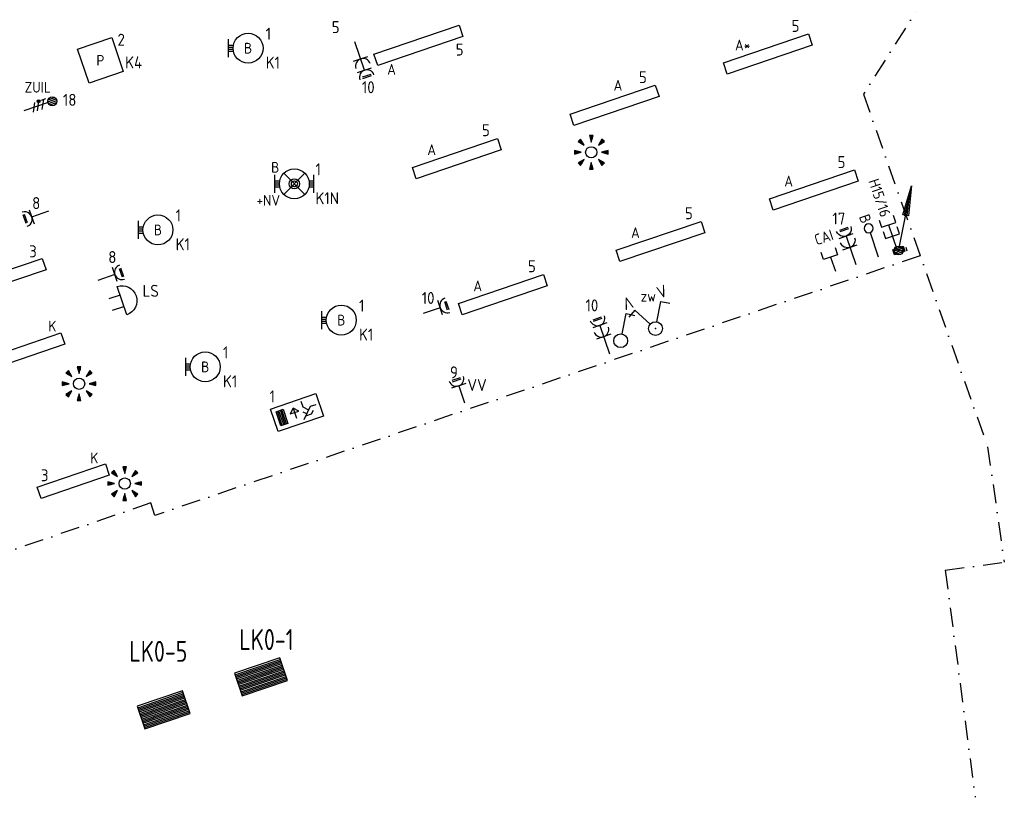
# Model space of a CAD drawing. Header units: millimetres. Extents: x -30480 to 214890, y -181324 to 108676.
# Tile 45 of 48: x 44523 to 60964, y 52163 to 65156. Entities that reach past the tile are written whole.
import ezdxf
from ezdxf.enums import TextEntityAlignment as Align

# ---------------------------------------------------------------- set-up
doc = ezdxf.new("R2010")
doc.units = ezdxf.units.MM
doc.header["$LTSCALE"] = 100
doc.linetypes.add('DASHDOT2', pattern=[12.7, 6.35, -3.175, 0, -3.175])
for name, color, linetype in [('EB62204-_ATTRIB', 2, 'Continuous'), ('EB62205-_ATTRIB', 2, 'Continuous'), ('EB63101-_ATTRIB', 2, 'Continuous'), ('EB63102-_ATTRIB', 2, 'Continuous'), ('EB6421--_ATTRIB', 2, 'Continuous'), ('EB6441--_ATTRIB', 2, 'Continuous'), ('EB6452--_ATTRIB', 2, 'Continuous'), ('EL6110--_CEN-NOODSTR', 3, 'Continuous'), ('EL61303-_WANDGOOT', 3, 'Continuous'), ('EL62203-_KRACHT-WCD230', 3, 'Continuous'), ('EL62204-_KRACHT-ASP230', 3, 'Continuous'), ('EL62205-_KRACHT-KAST', 3, 'Continuous'), ('EL63101-_LICHT-ARM', 3, 'Continuous'), ('EL63102-_LICHT-SCH', 3, 'Continuous'), ('EL63103-_LICHT-WCD230V', 3, 'Continuous'), ('EL63202-_NOODVRL-TXT', 3, 'Continuous'), ('EL63501-_NOODVRL-ARM', 3, 'Continuous'), ('EL6411--_DEURBEL', 3, 'Continuous'), ('EL6421--_TELEFOON', 3, 'Continuous'), ('EL6441--_DATACOM', 3, 'Continuous'), ('EL6452--_CAI', 3, 'Continuous')]:
    doc.layers.add(name, color=color, linetype=linetype)
doc.layers.add('GRENS', color=210, linetype='DASHDOT2', lineweight=30)
doc.styles.add('ISO', font='iso.shx', dxfattribs={"height": 220})
doc.styles.add('NORATT', font='iso.shx')
doc.styles.add('NORDIM', font='isocp.shx')

# ---------------------------------------------------------------- blocks, each defined once
blk = doc.blocks.new('ES3W1L')
for p, q in [((1.25, 0), (-1.25, 0)), ((-0.75, 1.25), (0.75, 1.25)), ((-0.75, 1), (0.75, 1)), ((0, 0), (0, -3))]:
    blk.add_line(p, q)
blk.add_arc((0, 1.25), 1.25, 180, 0)
at = {"style": 'NORATT'}
for tag, flags, p in [('VERMOGEN', 9, (-2.5, 3)), ('GROEP', 8, (0, 3)), ('SCHAK', 8, (2.5, 3)), ('GELIJK', 9, (5, 3)), ('TAL', 8, (2.5, 3)), ('KAST', 9, (7, 3))]:
    blk.add_attdef(tag, text='', height=1.8, rotation=90, dxfattribs=dict(at, flags=flags)).set_placement(p, align=Align.MIDDLE_CENTER)
at = {"style": 'NORATT', "flags": 8}
blk.add_attdef('DOEL', text='', height=1.8, rotation=90, dxfattribs=at).set_placement((-2.5, 3), align=Align.MIDDLE_LEFT)
at = {"style": 'NORATT', "flags": 9}
blk.add_attdef('M_CODE', text='', height=1.8, dxfattribs=at).set_placement((0, 0), align=Align.MIDDLE_CENTER)
blk = doc.blocks.new('ES3G10')
for p, q in [((-3.25, -1.5), (-3.25, 1.5)), ((-3.25, 0.52), (-2.44, 0.52)), ((-3.25, 0.17), (-2.49, 0.17)), ((-3.25, -0.17), (-2.49, -0.17)), ((-3.25, -0.52), (-2.44, -0.52))]:
    blk.add_line(p, q)
blk.add_circle((0, 0), 2.5)
at = {"style": 'NORATT', "flags": 9}
blk.add_attdef('GELIJK', text='', height=1.8, dxfattribs=at).set_placement((3.5, 5), align=Align.MIDDLE_CENTER)
at = {"color": 6, "style": 'NORATT'}
for tag, flags, p in [('SCHAK', 8, (3.5, 2.75)), ('A_CODE', 8, (0, 0)), ('GROEP', 8, (-3.5, -2.75)), ('KAST', 9, (3.5, -2.75))]:
    blk.add_attdef(tag, text='', height=1.8, dxfattribs=dict(at, flags=flags)).set_placement(p, align=Align.MIDDLE)
blk = doc.blocks.new('EJ3P31')
at = {"color": 0}
blk.add_lwpolyline([(-7.5, -1), (-7.5, 1), (7.5, 1), (7.5, -1)], close=True, dxfattribs=at)
at = {"style": 'NORATT', "flags": 9}
blk.add_attdef('GELIJK', text='', height=1.8, dxfattribs=at).set_placement((3.5, 5), align=Align.MIDDLE_CENTER)
at = {"color": 0, "style": 'NORATT'}
for tag, flags, p in [('A_CODE', 8, (-3.5, 2.75)), ('SCHAK', 8, (3.5, 2.75)), ('GROEP', 8, (-3.5, -2.75)), ('KAST', 9, (3.5, -2.75))]:
    blk.add_attdef(tag, text='', height=1.8, dxfattribs=dict(at, flags=flags)).set_placement(p, align=Align.MIDDLE)
blk = doc.blocks.new('ES3W2L')
for p, q in [((1.25, 2), (-1.25, 2)), ((-0.75, 3.25), (0.75, 3.25)), ((-0.75, 3), (0.75, 3)), ((0, 2), (0, -3)), ((1.25, 0), (-1.25, 0))]:
    blk.add_line(p, q)
for centre in [(0, 3.25), (0, 1.25)]:
    blk.add_arc(centre, 1.25, 180, 0)
at = {"style": 'NORATT'}
for tag, height, flags, p in [('GROEPI', 1.8, 9, (0, 9.5)), ('CODE', 3.5, 8, (0, 4.5)), ('M_CODE', 1.8, 9, (0, 0)), ('VERMOGENI', 1.8, 9, (0, -9.5)), ('DOELI', 1.8, 9, (0, -11.5))]:
    blk.add_attdef(tag, text='', height=height, dxfattribs=dict(at, flags=flags)).set_placement(p, align=Align.MIDDLE_CENTER)
for tag, flags, p in [('VERMOGEN', 9, (-2.5, 5)), ('GROEP', 8, (0, 5)), ('SCHAK', 8, (2.5, 5)), ('GELIJKI', 9, (5, 5)), ('GELIJK', 9, (5, 5)), ('TAL', 8, (2.5, 5)), ('KAST', 9, (7, 5))]:
    blk.add_attdef(tag, text='', height=1.8, rotation=90, dxfattribs=dict(at, flags=flags)).set_placement(p, align=Align.MIDDLE_CENTER)
at = {"style": 'NORATT', "flags": 8}
blk.add_attdef('DOEL', text='', height=1.8, rotation=90, dxfattribs=at).set_placement((-2.5, 5), align=Align.MIDDLE_LEFT)
blk = doc.blocks.new('ES3S1')
blk.add_lwpolyline([(0.58, 1), (2.31, 4), (3.61, 3.25)])
blk.add_circle((0, 0), 1.15)
at = {"style": 'NORATT'}
for tag, flags, p in [('SCHAK', 8, (3, 5.5)), ('KAST', 9, (-3, 0.5)), ('M_CODE', 9, (0, 0)), ('DOEL', 9, (-3, -2)), ('GROEP', 9, (-3, -4.5))]:
    blk.add_attdef(tag, text='', height=1.8, dxfattribs=dict(at, flags=flags)).set_placement(p, align=Align.MIDDLE_CENTER)
blk = doc.blocks.new('ES652141')
for p, q in [((-2.79, 2.51), (-2.26, 1.98)), ((-2.65, 2.65), (-1.59, 1.59)), ((-2.51, 2.79), (-1.98, 2.26)), ((-0.2, 3.75), (-0.2, 3)), ((0, 3.75), (0, 2.25)), ((0.2, 3.75), (0.2, 3)), ((2.65, 2.65), (1.59, 1.59)), ((2.51, 2.79), (1.98, 2.26)), ((2.79, 2.51), (2.26, 1.98)), ((-3.75, 0.2), (-3, 0.2)), ((-3.75, 0), (-2.25, 0)), ((3.75, 0), (2.25, 0)), ((3.75, 0.2), (3, 0.2)), ((-3.75, -0.2), (-3, -0.2)), ((-2.79, -2.51), (-2.26, -1.98)), ((-2.65, -2.65), (-1.59, -1.59)), ((2.65, -2.65), (1.59, -1.59)), ((2.79, -2.51), (2.26, -1.98)), ((3.75, -0.2), (3, -0.2)), ((-2.51, -2.79), (-1.98, -2.26)), ((-0.2, -3.75), (-0.2, -3)), ((0, -3.75), (0, -2.25)), ((0.2, -3.75), (0.2, -3)), ((2.51, -2.79), (1.98, -2.26))]:
    blk.add_line(p, q)
for points in [[(-1.59, 1.59), (-2.37, 2.93), (-2.93, 2.37)], [(0, 2.25), (0.4, 3.75), (-0.4, 3.75)], [(1.59, 1.59), (2.93, 2.37), (2.37, 2.93)], [(-2.25, 0), (-3.75, 0.4), (-3.75, -0.4)], [(2.25, 0), (3.75, -0.4), (3.75, 0.4)], [(-1.59, -1.59), (-2.93, -2.37), (-2.37, -2.93)], [(1.59, -1.59), (2.37, -2.93), (2.93, -2.37)], [(0, -2.25), (-0.4, -3.75), (0.4, -3.75)]]:
    blk.add_lwpolyline(points, close=True)
blk.add_circle((0, 0), 1.25)
at = {"style": 'NORATT'}
blk.add_attdef('NUMMER', text='', height=1.8, dxfattribs=at).set_placement((0, 5), align=Align.MIDDLE)
for tag, flags, p in [('CODE', 9, (1, 3.5)), ('PANEEL', 9, (0, 3)), ('GRP', 8, (0, -5)), ('RUIMTE', 9, (0, -7.5))]:
    blk.add_attdef(tag, text='', height=1.8, dxfattribs=dict(at, flags=flags)).set_placement(p, align=Align.MIDDLE_LEFT)
at = {"style": 'NORATT', "flags": 8}
blk.add_attdef('M_CODE', text='', height=1.8, dxfattribs=at).set_placement((0, 0), align=Align.MIDDLE_CENTER)
blk = doc.blocks.new('EJ3P13')
at = {"color": 0}
blk.add_lwpolyline([(-3, -3), (-3, 3), (3, 3), (3, -3)], close=True, dxfattribs=at)
at = {"style": 'NORATT', "flags": 9}
blk.add_attdef('GELIJK', text='', height=1.8, dxfattribs=at).set_placement((3.5, 5), align=Align.MIDDLE_CENTER)
at = {"color": 0, "style": 'NORATT'}
for tag, flags, p in [('SCHAK', 8, (3.5, 4.75)), ('A_CODE', 8, (0, 0)), ('GROEP', 8, (-3.5, -4.75)), ('KAST', 9, (3.5, -4.75))]:
    blk.add_attdef(tag, text='', height=1.8, dxfattribs=dict(at, flags=flags)).set_placement(p, align=Align.MIDDLE)
blk = doc.blocks.new('ES3N026')
for p, q in [((-1.5, 0.75), (-1, 0.25)), ((0.38, -0.88), (0.38, 0.87)), ((2.25, 1.25), (2.25, -1.25)), ((2.5, 1.25), (2.5, -1.25)), ((2.75, 1.25), (2.75, -1.25)), ((3, 1.25), (3, -1.25))]:
    blk.add_line(p, q)
for points in [[(4.01, 2.01), (4.01, -1.98), (-3.99, -1.98), (-3.99, 2.01)], [(3.25, -1.25), (2, -1.25), (2, 1.25), (3.25, 1.25)], [(0.38, -0.88), (1.12, -0.13), (-0.37, -0.13)]]:
    blk.add_lwpolyline(points, close=True)
for points in [[(-0.75, 1.5), (-2.5, -0.25), (-3.5, -0.25)], [(-1.25, 1), (-2.25, 1), (-2.75, 0.5)], [(-2, 0.25), (-1.25, -0.5), (-1.25, -1.5)]]:
    blk.add_lwpolyline(points)
at = {"style": 'NORATT'}
for tag, height, flags, p in [('GROEPI', 1.8, 9, (0, 9.5)), ('CODE', 3.5, 8, (0, 4.5)), ('A_CODE', 1.8, 8, (-3.5, 3.5)), ('NUMMER', 1.8, 8, (3.5, 3.5)), ('SCHAK', 1.8, 8, (3.5, 2.75)), ('M_CODE', 1.8, 9, (0, 0)), ('GROEP', 1.8, 8, (-3.5, -3.5)), ('KAST', 1.8, 9, (3.5, -3.5)), ('VERMOGEN', 1.8, 9, (0, -5.5)), ('DOEL', 1.8, 9, (0, -7.5)), ('VERMOGENI', 1.8, 9, (0, -9.5)), ('DOELI', 1.8, 9, (0, -11.5))]:
    blk.add_attdef(tag, text='', height=height, dxfattribs=dict(at, flags=flags)).set_placement(p, align=Align.MIDDLE_CENTER)
at = {"style": 'NORATT', "flags": 9}
for tag in ['GELIJKI', 'TAL']:
    blk.add_attdef(tag, text='', height=1.8, rotation=90, dxfattribs=at).set_placement((5, 3.76), align=Align.MIDDLE_CENTER)
blk = doc.blocks.new('EJ3T01')
at = {"color": 0}
for p, q in [((-1.77, 1.77), (1.77, -1.77)), ((1.77, 1.77), (-1.77, -1.77)), ((-3.25, -1.5), (-3.25, 1.5)), ((-3.25, 0.52), (-2.44, 0.52)), ((-3.25, 0.17), (-2.49, 0.17)), ((2.44, 0.52), (3.25, 0.52)), ((2.49, 0.17), (3.25, 0.17)), ((3.25, -1.5), (3.25, 1.5)), ((-3.25, -0.17), (-2.49, -0.17)), ((-3.25, -0.52), (-2.44, -0.52)), ((2.44, -0.52), (3.25, -0.52)), ((2.49, -0.17), (3.25, -0.17))]:
    blk.add_line(p, q, dxfattribs=at)
blk.add_lwpolyline([(1.77, -1.77), (1.75, -1.75)], dxfattribs=at)
for radius in [2.5, 0.85, 0.5]:
    blk.add_circle((0, 0), radius, dxfattribs=at)
at = {"style": 'NORATT', "flags": 9}
blk.add_attdef('GELIJK', text='', height=1.8, dxfattribs=at).set_placement((3.5, 5), align=Align.MIDDLE_CENTER)
at = {"color": 0, "style": 'NORATT'}
for tag, flags, p in [('A_CODE', 8, (-3.5, 2.75)), ('SCHAK', 8, (3.5, 2.75)), ('GROEP', 8, (-3.5, -2.75)), ('KAST', 9, (3.5, -2.75))]:
    blk.add_attdef(tag, text='', height=1.8, dxfattribs=dict(at, flags=flags)).set_placement(p, align=Align.MIDDLE)
blk = doc.blocks.new('ES111309')
at = {"color": 0}
blk.add_line((0, -0.5), (0, -3), dxfattribs=at)
blk.add_lwpolyline([(-1.25, 0.75), (-1.25, -0.5), (1.25, -0.5), (1.25, 0.75)], dxfattribs=at)
at = {"color": 0, "style": 'NORATT', "flags": 8}
for tag, p in [('NUMMER', (0, 6)), ('CODE', (0, 3))]:
    blk.add_attdef(tag, text='', height=1.8, dxfattribs=at).set_placement(p, align=Align.MIDDLE)
at = {"style": 'NORATT'}
for tag, flags, p in [('PANEEL', 9, (0, 3)), ('GRP', 8, (0, -5)), ('RUIMTE', 9, (0, -7.5))]:
    blk.add_attdef(tag, text='', height=1.8, dxfattribs=dict(at, flags=flags)).set_placement(p, align=Align.MIDDLE_LEFT)
at = {"style": 'NORATT', "flags": 8}
blk.add_attdef('M_CODE', text='', height=1.8, dxfattribs=at).set_placement((0, 0), align=Align.MIDDLE_CENTER)
blk = doc.blocks.new('ES4X4')
at = {"color": 0}
blk.add_line((0, 1.25), (0, -3), dxfattribs=at)
blk.add_circle((0, 2), 0.75, dxfattribs=at)
at = {"color": 0, "style": 'NORATT', "flags": 8}
for tag, p in [('NUMMER', (0, 3.5)), ('CODE', (-2.75, -1.25))]:
    blk.add_attdef(tag, text='', height=1.8, rotation=90, dxfattribs=at).set_placement(p, align=Align.MIDDLE_LEFT)
at = {"style": 'NORATT', "flags": 9}
for tag, p in [('M_CODE', (0, 0)), ('PANEEL', (0, -2.5)), ('GRP', (0, -5)), ('MERK', (0, -7.5)), ('AANGEP', (0, -10)), ('INSTAL', (0, -12.5)), ('TYPE', (0, -17.5))]:
    blk.add_attdef(tag, text='', height=1.8, dxfattribs=at).set_placement(p, align=Align.MIDDLE_CENTER)
blk.add_attdef('RUIMTE', text='', height=1.8, dxfattribs=at).set_placement((0, -7.5), align=Align.MIDDLE_LEFT)
blk = doc.blocks.new('ES3SZ')
at = {"color": 0}
for points in [[(-0.58, 1), (-2.31, 4), (-3.61, 3.25)], [(0.58, 1), (2.31, 4), (3.61, 3.25)]]:
    blk.add_lwpolyline(points, dxfattribs=at)
blk.add_circle((0, 0), 1.15, dxfattribs=at)
blk.add_point((0, 0), dxfattribs=at)
blk.add_point((0, 0), dxfattribs=at)
at = {"color": 2, "style": 'ISO'}
blk.add_text('V', height=2, rotation=180, dxfattribs=at).set_placement((-3, 5.5), align=Align.MIDDLE_CENTER)
blk.add_text('V', height=2, dxfattribs=at).set_placement((3, 5.5), align=Align.MIDDLE_CENTER)
at = {"style": 'NORATT'}
for tag, flags, p in [('SCHAK', 8, (3, 5.5)), ('KAST', 9, (-3, 0.5)), ('M_CODE', 8, (0, 0)), ('DOEL', 9, (-3, -2)), ('GROEP', 9, (-3, -4.5))]:
    blk.add_attdef(tag, text='', height=1.8, dxfattribs=dict(at, flags=flags)).set_placement(p, align=Align.MIDDLE_CENTER)
for tag, flags, p in [('PANEEL', 9, (0, 3)), ('CODE', 9, (1, 3.5)), ('GRP', 8, (0, -5)), ('RUIMTE', 9, (0, -7.5))]:
    blk.add_attdef(tag, text='', height=1.8, dxfattribs=dict(at, flags=flags)).set_placement(p, align=Align.MIDDLE_LEFT)
blk = doc.blocks.new('EJ3P21')
at = {"color": 0}
blk.add_lwpolyline([(-6, -1), (-6, 1), (6, 1), (6, -1)], close=True, dxfattribs=at)
at = {"style": 'NORATT'}
for tag, height, flags, p in [('GROEPI', 1.8, 9, (0, 9.5)), ('CODE', 3.5, 8, (0, 4.5)), ('GELIJK', 1.8, 9, (3.5, 5)), ('M_CODE', 1.8, 9, (0, 0)), ('VERMOGEN', 1.8, 9, (0, -5.5)), ('DOEL', 1.8, 9, (0, -7.5)), ('VERMOGENI', 1.8, 9, (0, -9.5)), ('DOELI', 1.8, 9, (0, -11.5))]:
    blk.add_attdef(tag, text='', height=height, dxfattribs=dict(at, flags=flags)).set_placement(p, align=Align.MIDDLE_CENTER)
at = {"style": 'NORATT', "flags": 9}
for tag in ['GELIJKI', 'TAL']:
    blk.add_attdef(tag, text='', height=1.8, rotation=90, dxfattribs=at).set_placement((5, 2.75), align=Align.MIDDLE_CENTER)
at = {"style": 'NORATT'}
for tag, flags, p in [('SCHAK', 8, (3.5, 2.8)), ('A_CODE', 8, (0, 0)), ('GROEP', 8, (-3.5, -2.8)), ('KAST', 9, (3.5, -2.8))]:
    blk.add_attdef(tag, text='', height=1.8, dxfattribs=dict(at, flags=flags)).set_placement(p, align=Align.MIDDLE)
blk = doc.blocks.new('ES111261')
at = {"color": 0}
for p, q in [((-5, 1.75), (5, 1.75)), ((-5, 1.5), (5, 1.5)), ((-5, 1.25), (5, 1.25)), ((-5, 1), (5, 1)), ((-5, 0.75), (5, 0.75)), ((-5, 0.5), (5, 0.5)), ((-5, 0.25), (5, 0.25)), ((-5, 0), (5, 0)), ((-5, -0.25), (5, -0.25)), ((-5, -0.5), (5, -0.5)), ((-5, -0.75), (5, -0.75)), ((-5, -1), (5, -1)), ((-5, -1.25), (5, -1.25)), ((-5, -1.5), (5, -1.5)), ((-5, -1.75), (5, -1.75)), ((-5, -2), (5, -2))]:
    blk.add_line(p, q, dxfattribs=at)
blk.add_lwpolyline([(-5, -2), (5, -2), (5, 2), (-5, 2)], close=True, dxfattribs=at)
at = {"style": 'NORATT'}
for tag, height, flags, p in [('GROEPI', 1.8, 9, (0, 9.5)), ('GROEP', 1.8, 8, (0, 7.5)), ('CODE', 3.5, 8, (0, 4.5)), ('M_CODE', 1.8, 9, (0, 0)), ('KAST', 1.8, 9, (0, -3.5)), ('VERMOGEN', 1.8, 9, (0, -5.5)), ('DOEL', 1.8, 9, (0, -7.5)), ('VERMOGENI', 1.8, 9, (0, -9.5)), ('DOELI', 1.8, 9, (0, -11.5))]:
    blk.add_attdef(tag, text='', height=height, dxfattribs=dict(at, flags=flags)).set_placement(p, align=Align.MIDDLE_CENTER)
at = {"style": 'NORATT', "flags": 9}
for tag in ['GELIJKI', 'TAL']:
    blk.add_attdef(tag, text='', height=1.8, rotation=90, dxfattribs=at).set_placement((5, 3.75), align=Align.MIDDLE_CENTER)
at = {"color": 0, "style": 'NORATT', "flags": 9}
blk.add_attdef('RUIMTE', text='', height=1.8, dxfattribs=at).set_placement((0, -9.5), align=Align.MIDDLE)
blk = doc.blocks.new('beldw')
at = {"color": 0}
for p, q in [((-110, 1, 16800), (-110, -199, 16800)), ((90, -199, 16800), (90, 1, 16800))]:
    blk.add_line(p, q, dxfattribs=at)
at = {"color": 0, "elevation": 16800}
blk.add_lwpolyline([(-260, -199), (240, -199, -1)], format="xyb", close=True, dxfattribs=at)
blk = doc.blocks.new('ES111352')
at = {"color": 0}
blk.add_line((0, 1.5), (0, -3), dxfattribs=at)
for points in [[(-1.25, 2.75), (-1.25, 1.5), (1.25, 1.5), (1.25, 2.75)], [(-1.25, 0.75), (-1.25, -0.5), (1.25, -0.5), (1.25, 0.75)]]:
    blk.add_lwpolyline(points, dxfattribs=at)
at = {"color": 0, "style": 'NORATT', "flags": 8}
blk.add_attdef('NUMMER1', text='', height=1.8, rotation=90, dxfattribs=at).set_placement((-1.5, 4.5), align=Align.MIDDLE_LEFT)
at = {"style": 'NORATT', "flags": 8}
blk.add_attdef('NUMMER', text='', height=1.8, rotation=90, dxfattribs=at).set_placement((1.5, 4.5), align=Align.MIDDLE_LEFT)
at = {"style": 'NORATT'}
for tag, flags, p in [('PANEEL', 9, (0, 3)), ('CODE', 9, (1, 3.5)), ('GRP', 8, (0, -5)), ('RUIMTE', 9, (0, -7.5))]:
    blk.add_attdef(tag, text='', height=1.8, dxfattribs=dict(at, flags=flags)).set_placement(p, align=Align.MIDDLE_LEFT)
at = {"style": 'NORATT', "flags": 8}
blk.add_attdef('M_CODE', text='', height=1.8, dxfattribs=at).set_placement((0, 0), align=Align.MIDDLE_CENTER)
blk = doc.blocks.new('ES3X5')
at = {"color": 0}
for p, q in [((-0.45, 1.4), (-0.45, 2.6)), ((-0.15, 1.27), (-0.15, 2.73)), ((0.15, 1.27), (0.15, 2.73)), ((0.45, 1.4), (0.45, 2.6)), ((0, 1.25), (0, -3))]:
    blk.add_line(p, q, dxfattribs=at)
at = {"color": 1}
for p, q in [((-0.88, -0.38), (-0.88, 0.01)), ((-0.78, -0.42), (-0.78, 0.06)), ((-0.73, 1.04), (-0.73, 0.3)), ((-0.73, 0.67), (0.73, -0.07)), ((-0.69, -0.42), (-0.69, 0.06)), ((-0.59, -0.38), (-0.59, 0.01)), ((-0.73, -0.18), (0.73, -0.92)), ((-0.73, -0.88), (0.73, -1.62))]:
    blk.add_line(p, q, dxfattribs=at)
at = {"color": 0}
blk.add_circle((0, 2), 0.75, dxfattribs=at)
at = {"color": 1}
blk.add_circle((-0.73, -0.18), 0.245, dxfattribs=at)
at = {"style": 'NORATT'}
for tag, flags, p in [('VERMOGEN', 9, (-2.5, 4.5)), ('GROEP', 8, (0, 4.5)), ('SCHAK', 8, (2.5, 4.5)), ('KAST', 9, (7, 4.5)), ('DOEL', 8, (-2.5, 1))]:
    blk.add_attdef(tag, text='', height=1.8, rotation=90, dxfattribs=dict(at, flags=flags)).set_placement(p, align=Align.MIDDLE_LEFT)
for tag, flags, p in [('GELIJK', 9, (5, 4.5)), ('TAL', 8, (2.5, 4.5))]:
    blk.add_attdef(tag, text='', height=1.8, rotation=90, dxfattribs=dict(at, flags=flags)).set_placement(p, align=Align.MIDDLE_CENTER)
at = {"style": 'NORATT', "flags": 9}
blk.add_attdef('M_CODE', text='', height=1.8, dxfattribs=at).set_placement((0, 0), align=Align.MIDDLE_CENTER)
blk = doc.blocks.new('ES111201')
at = {"color": 0}
for p, q in [((0.38, 0.65), (5.5, 9.53)), ((0.73, 0.15), (-0.73, 0.15)), ((0.6, 0.45), (-0.6, 0.45)), ((0.73, -0.15), (-0.73, -0.15)), ((0.6, -0.45), (-0.6, -0.45))]:
    blk.add_line(p, q, dxfattribs=at)
for points in [[(2.57, 5.45), (5.5, 9.53), (3.43, 4.95)], [(3.22, 5.07), (4.63, 8.01), (2.78, 5.32)]]:
    blk.add_lwpolyline(points, close=True, dxfattribs=at)
blk.add_circle((0, 0), 0.75, dxfattribs=at)
at = {"style": 'NORATT', "flags": 9}
for tag in ['GELIJKI', 'TAL']:
    blk.add_attdef(tag, text='', height=1.8, rotation=90, dxfattribs=at).set_placement((5, 11.28), align=Align.MIDDLE_CENTER)
at = {"style": 'NORATT'}
for tag, height, flags, p in [('GROEPI', 1.8, 9, (0, 9.5)), ('GROEP', 1.8, 8, (0, 7.5)), ('CODE', 3.5, 8, (0, 4.5)), ('M_CODE', 1.8, 8, (0, 0)), ('KAST', 1.8, 9, (0, -3.5)), ('VERMOGEN', 1.8, 9, (0, -5.5)), ('DOEL', 1.8, 9, (0, -7.5)), ('VERMOGENI', 1.8, 9, (0, -9.5)), ('DOELI', 1.8, 9, (0, -11.5))]:
    blk.add_attdef(tag, text='', height=height, dxfattribs=dict(at, flags=flags)).set_placement(p, align=Align.MIDDLE_CENTER)

msp = doc.modelspace()

# ---------------------------------------------------------------- linework, layer by layer
at = {"layer": 'EL61303-_WANDGOOT'}
msp.add_line((59344, 61289), (59324, 61351), dxfattribs=at)
msp.add_lwpolyline([(59103, 61313), (59273, 61371), (59302, 61286), (59132, 61228)], close=True, dxfattribs=at)
for points in [[(59132, 61228), (59273, 61371)], [(59300, 61285), (59103, 61313)]]:
    msp.add_lwpolyline(points, dxfattribs=at)
at = {"layer": 'GRENS', "ltscale": 0.5}
for p, q in [((59995, 66088, -16800), (58611, 63910, -16800)), ((58611, 63910, -16800), (60685, 58019, -16800)), ((59561, 61211, -16800), (46782, 56873, -16800)), ((60685, 58019, -16800), (60964, 56092, -16800)), ((46711, 57081, -16800), (44145, 56207, -16800)), ((46782, 56873, -16800), (46711, 57081, -16800)), ((59979, 55958, -16800), (60964, 56092, -16800)), ((59979, 55958, -16800), (60477, 52163, -16800))]:
    msp.add_line(p, q, dxfattribs=at)

# ---------------------------------------------------------------- block references
at = {"layer": 'EL6110--_CEN-NOODSTR', "xscale": 100, "yscale": 100, "zscale": 100, "rotation": 198.7500000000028}
msp.add_blockref('ES3W2L', (50216, 64501, -16800), dxfattribs=at)
at = {"layer": 'EL61303-_WANDGOOT', "xscale": 100, "yscale": 100, "zscale": 100, "rotation": 18.75000000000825}
msp.add_blockref('ES111201', (59201, 61299), dxfattribs=at)
at = {"layer": 'EL62204-_KRACHT-ASP230'}
ref = msp.add_blockref('ES3X5', (44878, 63729, -16800), dxfattribs=dict(at, xscale=100.0000000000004, yscale=100.0000000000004, zscale=100.0000000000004, rotation=288.749999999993))
ref.add_attrib('DOEL', 'ZUIL', dxfattribs={"layer": 'EB62204-_ATTRIB', "color": 1, "height": 180, "style": 'NORATT', "flags": 8}).set_placement((44606, 64027, -16800), align=Align.MIDDLE_LEFT)
at = {"layer": 'EL62205-_KRACHT-KAST'}
ref = msp.add_blockref('ES111261', (48552, 54174, -11800), dxfattribs=dict(at, xscale=79.99999999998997, yscale=100, zscale=100, rotation=18.75031577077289))
ref.add_attrib('CODE', 'LK0-1', dxfattribs={"layer": 'EB62205-_ATTRIB', "color": 3, "height": 350, "style": 'NORATT', "width": 0.846497, "flags": 8}).set_placement((48644, 54799, -11800), align=Align.MIDDLE_CENTER)
ref = msp.add_blockref('ES111261', (46928, 53623, -11800), dxfattribs=dict(at, xscale=79.99999999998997, yscale=100, zscale=100, rotation=18.75031577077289))
ref.add_attrib('CODE', 'LK0-5', dxfattribs={"layer": 'EB62205-_ATTRIB', "color": 3, "height": 350, "style": 'NORATT', "width": 0.846497, "flags": 8}).set_placement((46838, 54602, -11800), align=Align.MIDDLE_CENTER)
at = {"layer": 'EL63101-_LICHT-ARM'}
ref = msp.add_blockref('EJ3P31', (51181, 64729), dxfattribs=dict(at, xscale=100.0000000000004, yscale=100.0000000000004, zscale=100.0000000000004, rotation=18.79999999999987))
ref.add_attrib('A_CODE', 'A', dxfattribs={"layer": 'EB63101-_ATTRIB', "color": 1, "height": 180, "style": 'NORATT', "flags": 8}).set_placement((50732, 64325), align=Align.MIDDLE)
ref = msp.add_blockref('EJ3P13', (45871, 64476), dxfattribs=dict(at, xscale=99.99999999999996, yscale=99.99999999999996, zscale=99.99999999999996, rotation=18.74999999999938))
ref.add_attrib('A_CODE', 'P', dxfattribs={"layer": 'EB63101-_ATTRIB', "color": 1, "height": 180, "style": 'NORATT', "flags": 8}).set_placement((45871, 64476), align=Align.MIDDLE)
ref = msp.add_blockref('ES3G10', (48336, 64679, -14400), dxfattribs=dict(at, xscale=100, yscale=100, zscale=100))
ref.add_attrib('A_CODE', 'B', dxfattribs={"layer": 'EB63101-_ATTRIB', "color": 1, "height": 180, "style": 'NORATT', "flags": 8}).set_placement((48336, 64679, -14400), align=Align.MIDDLE)
ref = msp.add_blockref('EJ3P31', (57015, 64584), dxfattribs=dict(at, xscale=100, yscale=100, zscale=100, rotation=18.80000000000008))
ref.add_attrib('A_CODE', 'A*', dxfattribs={"layer": 'EB63101-_ATTRIB', "color": 1, "height": 180, "style": 'NORATT', "flags": 8}).set_placement((56595, 64731), align=Align.MIDDLE)
ref = msp.add_blockref('EJ3P31', (54456, 63724), dxfattribs=dict(at, xscale=100, yscale=100, zscale=100, rotation=18.80000000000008))
ref.add_attrib('A_CODE', 'A', dxfattribs={"layer": 'EB63101-_ATTRIB', "color": 1, "height": 180, "style": 'NORATT', "flags": 8}).set_placement((54513, 64060), align=Align.MIDDLE)
ref = msp.add_blockref('EJ3P31', (51822, 62834), dxfattribs=dict(at, xscale=100.0000000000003, yscale=100.0000000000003, zscale=100.0000000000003, rotation=18.79999999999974))
ref.add_attrib('A_CODE', 'A', dxfattribs={"layer": 'EB63101-_ATTRIB', "color": 1, "height": 180, "style": 'NORATT', "flags": 8}).set_placement((51402, 62982), align=Align.MIDDLE)
at = {"layer": 'EL63101-_LICHT-ARM', "xscale": 75, "yscale": 75, "zscale": 75}
for p in [(54067, 62940), (45515, 59073), (46277, 57406, 16800)]:
    msp.add_blockref('ES652141', p, dxfattribs=at)
at = {"layer": 'EL63101-_LICHT-ARM'}
ref = msp.add_blockref('EJ3P31', (57783, 62310), dxfattribs=dict(at, xscale=99.99999999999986, yscale=99.99999999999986, zscale=99.99999999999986, rotation=18.79999999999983))
ref.add_attrib('A_CODE', 'A', dxfattribs={"layer": 'EB63101-_ATTRIB', "color": 1, "height": 180, "style": 'NORATT', "flags": 8}).set_placement((57363, 62458), align=Align.MIDDLE)
ref = msp.add_blockref('ES3G10', (46831, 61643, -14400), dxfattribs=dict(at, xscale=100, yscale=100, zscale=100))
ref.add_attrib('A_CODE', 'B', dxfattribs={"layer": 'EB63101-_ATTRIB', "color": 1, "height": 180, "style": 'NORATT', "flags": 8}).set_placement((46831, 61643, -14400), align=Align.MIDDLE)
ref = msp.add_blockref('EJ3P31', (55223, 61450), dxfattribs=dict(at, xscale=99.99999999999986, yscale=99.99999999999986, zscale=99.99999999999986, rotation=18.79999999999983))
ref.add_attrib('A_CODE', 'A', dxfattribs={"layer": 'EB63101-_ATTRIB', "color": 1, "height": 180, "style": 'NORATT', "flags": 8}).set_placement((54804, 61597), align=Align.MIDDLE)
ref = msp.add_blockref('EJ3P31', (44221, 60832), dxfattribs=dict(at, xscale=100.0000000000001, yscale=100.0000000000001, zscale=100.0000000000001, rotation=18.70000000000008))
ref.add_attrib('A_CODE', 'A', dxfattribs={"layer": 'EB63101-_ATTRIB', "color": 1, "height": 180, "style": 'NORATT', "flags": 8}).set_placement((43529, 60878), align=Align.MIDDLE)
ref = msp.add_blockref('EJ3P31', (52591, 60561), dxfattribs=dict(at, xscale=100.0000000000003, yscale=100.0000000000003, zscale=100.0000000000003, rotation=18.79999999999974))
ref.add_attrib('A_CODE', 'A', dxfattribs={"layer": 'EB63101-_ATTRIB', "color": 1, "height": 180, "style": 'NORATT', "flags": 8}).set_placement((52171, 60708), align=Align.MIDDLE)
ref = msp.add_blockref('ES3G10', (49893, 60136, -14400), dxfattribs=dict(at, xscale=100, yscale=100, zscale=100))
ref.add_attrib('A_CODE', 'B', dxfattribs={"layer": 'EB63101-_ATTRIB', "color": 1, "height": 180, "style": 'NORATT', "flags": 8}).set_placement((49893, 60136, -14400), align=Align.MIDDLE)
ref = msp.add_blockref('EJ3P21', (44674, 59634), dxfattribs=dict(at, xscale=100, yscale=100, zscale=100, rotation=18.74999999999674))
ref.add_attrib('A_CODE', 'K', dxfattribs={"layer": 'EB63101-_ATTRIB', "color": 1, "height": 180, "style": 'NORATT', "flags": 8}).set_placement((45069, 60035), align=Align.MIDDLE)
ref = msp.add_blockref('ES3G10', (47621, 59355, -14400), dxfattribs=dict(at, xscale=100, yscale=100, zscale=100))
ref.add_attrib('A_CODE', 'B', dxfattribs={"layer": 'EB63101-_ATTRIB', "color": 1, "height": 180, "style": 'NORATT', "flags": 8}).set_placement((47621, 59355, -14400), align=Align.MIDDLE)
ref = msp.add_blockref('EJ3P21', (45417, 57445), dxfattribs=dict(at, xscale=100, yscale=100, zscale=100, rotation=18.74999999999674))
ref.add_attrib('A_CODE', 'K', dxfattribs={"layer": 'EB63101-_ATTRIB', "color": 1, "height": 180, "style": 'NORATT', "flags": 8}).set_placement((45769, 57833), align=Align.MIDDLE)
at = {"layer": 'EL63102-_LICHT-SCH'}
ref = msp.add_blockref('ES3SZ', (55140, 59995, -15600), dxfattribs=dict(at, xscale=100, yscale=100, zscale=100, rotation=18.7500000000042))
ref.add_attrib('SCHAK', 'zw', dxfattribs={"layer": 'EB63102-_ATTRIB', "color": 1, "height": 180, "style": 'NORATT', "flags": 8}).set_placement((55019, 60535, -15600), align=Align.MIDDLE_CENTER)
at = {"layer": 'EL63102-_LICHT-SCH', "xscale": 100, "yscale": 100, "zscale": 100, "rotation": 18.75000000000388}
msp.add_blockref('ES3S1', (54558, 59791, -16800), dxfattribs=at)
at = {"layer": 'EL63103-_LICHT-WCD230V'}
for name, p, xscale, yscale, zscale, rotation in [('ES3W1L', (44724, 61863, -15750), 100, 100, 100, 109.2044060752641), ('ES3W2L', (58387, 61351, -15750), -100.0000000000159, 100.0000000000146, 100, 18.75417681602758), ('ES3W1L', (46113, 60897, -15750), 100, 100, 100, 288.7500000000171), ('ES3W1L', (51544, 60344, -15750), 100, 100, 100, 288.7499999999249), ('ES3W2L', (54274, 59859, -15000), 100.0000000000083, 100.0000000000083, 100.0000000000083, 18.75000000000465), ('ES3W1L', (51853, 59037, -15750), 100.0000000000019, 100.0000000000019, 100.0000000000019, 18.75000000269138)]:
    msp.add_blockref(name, p, dxfattribs=dict(at, xscale=xscale, yscale=yscale, zscale=zscale, rotation=rotation))
at = {"layer": 'EL63202-_NOODVRL-TXT', "xscale": 100.0000000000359, "yscale": 100.0000000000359, "zscale": 100.0000000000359, "rotation": 198.7499999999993}
msp.add_blockref('ES3N026', (49152, 58592), dxfattribs=at)
at = {"layer": 'EL63501-_NOODVRL-ARM'}
ref = msp.add_blockref('EJ3T01', (49109, 62413, -14400), dxfattribs=dict(at, xscale=100, yscale=100, zscale=100))
ref.add_attrib('A_CODE', 'B', dxfattribs={"layer": '0', "color": 1, "height": 180, "style": 'NORATT', "flags": 8}).set_placement((48790, 62688, -14400), align=Align.MIDDLE)
ref.add_attrib('GROEP', '+NV', dxfattribs={"layer": '0', "color": 1, "height": 180, "style": 'NORATT', "flags": 8}).set_placement((48674, 62138, -14400), align=Align.MIDDLE)
at = {"layer": 'EL6411--_DEURBEL', "rotation": 108.7500000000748}
msp.add_blockref('beldw', (46039, 60406, -16800), dxfattribs=at)
at = {"layer": 'EL6421--_TELEFOON'}
ref = msp.add_blockref('ES4X4', (58762, 61479), dxfattribs=dict(at, xscale=-100.0000000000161, yscale=100.0000000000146, zscale=100, rotation=18.80417681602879))
ref.add_attrib('NUMMER', 'B', dxfattribs={"layer": 'EB6421--_ATTRIB', "color": 1, "height": 180, "rotation": 288.8042, "style": 'NORATT', "flags": 8}).set_placement((58620, 61895), align=Align.MIDDLE_LEFT)
at = {"layer": 'EL6441--_DATACOM'}
ref = msp.add_blockref('ES111352', (59081, 61586, -1752), dxfattribs=dict(at, xscale=100.000000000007, yscale=100.000000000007, zscale=100.000000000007, rotation=18.74999999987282))
ref.add_attrib('NUMMER1', 'H15/16', dxfattribs={"layer": 'EB6441--_ATTRIB', "color": 1, "height": 180, "rotation": 288.75, "style": 'NORATT', "flags": 8}).set_placement((58986, 61870, -1752), align=Align.MIDDLE_RIGHT)
at = {"layer": 'EL6452--_CAI'}
ref = msp.add_blockref('ES111309', (58046, 61236, -16500), dxfattribs=dict(at, xscale=-100.0000000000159, yscale=100.0000000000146, zscale=100, rotation=18.75417681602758))
ref.add_attrib('CODE', 'CAI', dxfattribs={"layer": 'EB6452--_ATTRIB', "color": 1, "height": 180, "rotation": 18.7542, "style": 'NORATT', "flags": 8}).set_placement((57950, 61520, -16500), align=Align.MIDDLE)

# ---------------------------------------------------------------- texts
at = {"layer": 'EL62203-_KRACHT-WCD230', "color": 7, "style": 'NORDIM'}
for s, p in [('10', (50237, 63926, -33400)), ('18', (45245, 63716, -33400)), ('8', (44731, 61991, -19200)), ('17', (58093, 61732, -51180)), ('8', (46002, 61089, -19200)), ('10', (51236, 60406, -33400)), ('10', (53971, 60282, -33400)), ('9', (51708, 59163, -16600))]:
    msp.add_text(s, height=200, dxfattribs=at).set_placement(p)
at = {"layer": 'EL62203-_KRACHT-WCD230', "color": 1, "style": 'NORDIM'}
msp.add_text('VV', height=200, dxfattribs=at).set_placement((51998, 58951, -16600))
at = {"layer": 'EL63101-_LICHT-ARM', "color": 1, "style": 'NORDIM'}
for s, p in [('5', (49734, 64931, -31780)), ('5', (57412, 64951, -17580)), ('1', (48631, 64821, -16800)), ('2', (46157, 64721, -16800)), ('5', (51804, 64556, -17580)), ('K4', (46284, 64342, -16800)), ('K1', (48631, 64338, -16800)), ('5', (54864, 64095, -17580)), ('5', (52242, 63209, -17580)), ('5', (58180, 62677, -2600)), ('1', (49462, 62555, -16800)), ('K1N', (49462, 62072, -16800)), ('1', (47127, 61786, -16800)), ('5', (55632, 61821, -17580)), ('K1', (47127, 61302, -16800)), ('3', (44681, 61185, -17580)), ('5', (53011, 60936, -17580)), ('LS', (46575, 60526, -17580)), ('1', (50189, 60278, -16800)), ('K1', (50189, 59794, -16800)), ('1', (47917, 59497, -16800)), ('K1', (47917, 59013, -16800)), ('1', (48695, 58761, -16800)), ('3', (44877, 57443, -33600))]:
    msp.add_text(s, height=200, dxfattribs=at).set_placement(p)

doc.saveas('drawing.dxf')
